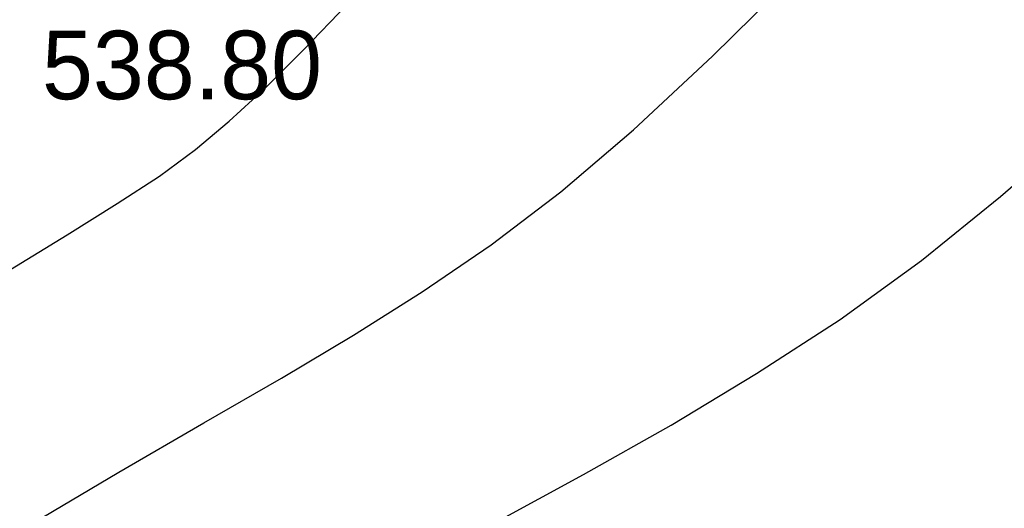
# Model space of a CAD drawing. Extents: x 0 to 370488, y 0 to 4202825.
# Tile 214 of 256: x 360292.27 to 360304.85, y 4200424.43 to 4200430.67. Entities that reach past the tile are written whole.
import ezdxf

# ---------------------------------------------------------------- set-up
doc = ezdxf.new("R2010")
doc.units = 0
doc.header["$LTSCALE"] = 0.5
doc.header["$MEASUREMENT"] = 0
doc.linetypes.add('CONTI', pattern=[0])
doc.layers.add('(004) Точки рельефа', color=7, linetype='Continuous')
doc.layers.add('GORIZDEFAULT', color=32, linetype='CONTI')
doc.layers.add('(032) Горизонтали утолщенные', color=32, linetype='Continuous', lineweight=30)
doc.styles.add('D-431', font='txt')

msp = doc.modelspace()

# ---------------------------------------------------------------- linework, layer by layer
at = {"layer": '(032) Горизонтали утолщенные', "color": 32}
msp.add_polyline3d([(360292.32, 4200424.17, 538), (360293.53, 4200424.89, 538), (360294.62, 4200425.52, 538), (360295.61, 4200426.09, 538), (360296.53, 4200426.64, 538), (360297.41, 4200427.19, 538), (360298.29, 4200427.79, 538), (360299.18, 4200428.47, 538), (360300.11, 4200429.26, 538), (360301.12, 4200430.2, 538), (360302.17, 4200431.24, 538), (360303.25, 4200432.34, 538), (360304.31, 4200433.44, 538), (360305.32, 4200434.51, 538)], dxfattribs=at)
at = {"layer": 'GORIZDEFAULT', "color": 32}
for points in [[(360292.07, 4200427.43, 538.5), (360292.87, 4200427.92, 538.5), (360293.51, 4200428.32, 538.5), (360294.05, 4200428.67, 538.5), (360294.51, 4200429.01, 538.5), (360294.94, 4200429.37, 538.5), (360295.39, 4200429.78, 538.5), (360295.89, 4200430.28, 538.5), (360296.45, 4200430.86, 538.5), (360297.05, 4200431.51, 538.5), (360297.69, 4200432.2, 538.5), (360298.37, 4200432.93, 538.5), (360299.07, 4200433.69, 538.5), (360299.81, 4200434.46, 538.5), (360300.56, 4200435.22, 538.5), (360301.32, 4200435.97, 538.5), (360302.06, 4200436.69, 538.5), (360302.77, 4200437.37, 538.5), (360303.43, 4200438.01, 538.5), (360304.02, 4200438.58, 538.5), (360304.54, 4200439.08, 538.5), (360304.96, 4200439.5, 538.5)], [(360298.33, 4200424.24, 537.5), (360299.47, 4200424.86, 537.5), (360300.59, 4200425.49, 537.5), (360301.68, 4200426.15, 537.5), (360302.75, 4200426.84, 537.5), (360303.79, 4200427.59, 537.5), (360304.8, 4200428.41, 537.5), (360305.79, 4200429.27, 537.5), (360306.77, 4200430.16, 537.5), (360307.73, 4200431.05, 537.5), (360308.7, 4200431.92, 537.5), (360309.68, 4200432.74, 537.5), (360310.68, 4200433.49, 537.5), (360311.69, 4200434.16, 537.5), (360312.73, 4200434.76, 537.5), (360313.79, 4200435.31, 537.5), (360314.86, 4200435.85, 537.5), (360315.95, 4200436.39, 537.5), (360317.04, 4200436.97, 537.5)]]:
    msp.add_polyline3d(points, dxfattribs=at)

# ---------------------------------------------------------------- texts
at = {"layer": '(004) Точки рельефа', "style": 'D-431'}
msp.add_text('538.80', height=0.875, dxfattribs=at).set_placement((360292.55, 4200429.65))

doc.saveas('drawing.dxf')
